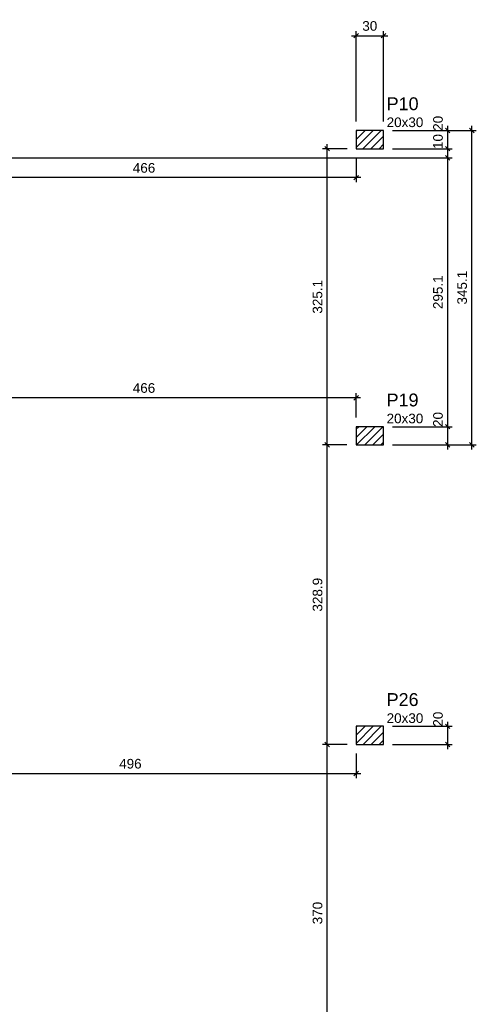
# Model space of a CAD drawing. Header units: millimetres. Extents: x 0 to 119, y 0 to 84.
# Tile 36 of 38: x 77 to 87, y 49 to 70. Entities that reach past the tile are written whole.
import ezdxf

# ---------------------------------------------------------------- set-up
doc = ezdxf.new("R2010")
doc.units = ezdxf.units.MM
doc.header["$MEASUREMENT"] = 0
doc.linetypes.add('NULL', pattern=[0])
doc.layers.get('0').update_dxf_attribs({"lineweight": 18})
for name, color, linetype, lineweight in [('FO-Cotas', 5, 'Continuous', 5), ('FO-Hachura pilar que passa', 19, 'Continuous', 5), ('FO-Pilares', 4, 'Continuous', 30), ('FO-Textos dos pilares', 7, 'Continuous', 5)]:
    doc.layers.add(name, color=color, linetype=linetype, lineweight=lineweight)
doc.styles.add('Arial', font='txt')
doc.dimstyles.new('UM_50.000000', dxfattribs={"dimtxt": 0.18, "dimasz": 0.1, "dimexe": 0.1, "dimexo": 0.2, "dimgap": 0, "dimtad": 1, "dimtih": 1, "dimtoh": 1, "dimdec": 1, "dimlfac": 50, "dimzin": 0, "dimdsep": 46, "dimtxsty": 'Standard', "dimcen": 0.09, "dimdle": 0.1, "dimadec": 1, "dimazin": 2, "dimtfac": 1, "dimtdec": 4, "dimtofl": 0, "dimtmove": 0, "dimatfit": 3, "dimfxl": 1, "dimtolj": 1, "dimarcsym": 0})

# ---------------------------------------------------------------- blocks, each defined once
blk = doc.blocks.new('_Oblique')
at = {"color": 0, "linetype": 'ByBlock', "lineweight": -2}
blk.add_line((-0.5, -0.5), (0.5, 0.5), dxfattribs=at)
blk = doc.blocks.new('*D31')
at = {"layer": 'Defpoints', "color": 0}
for p in [(84.611, 69.848), (84.011, 67.767), (84.611, 67.767)]:
    blk.add_point(p, dxfattribs=at)
at = {"layer": 'FO-Cotas', "color": 0, "lineweight": -2}
for p, q in [((83.911, 69.848), (84.711, 69.848)), ((84.011, 67.967), (84.011, 69.948)), ((84.611, 67.967), (84.611, 69.948))]:
    blk.add_line(p, q, dxfattribs=at)
at = {"layer": 'FO-Cotas', "color": 0, "lineweight": -2, "xscale": 0.1, "yscale": 0.1, "zscale": 0.1, "rotation": 180}
blk.add_blockref('_Oblique', (84.011, 69.848), dxfattribs=at)
at = {"layer": 'FO-Cotas', "color": 0, "lineweight": -2, "xscale": 0.1, "yscale": 0.1, "zscale": 0.1}
blk.add_blockref('_Oblique', (84.611, 69.848), dxfattribs=at)
at = {"layer": 'FO-Cotas', "color": 7, "insert": (84.311, 70.06), "char_height": 0.2118, "attachment_point": 5, "rotation": 0.0057, "style": 'Arial'}
blk.add_mtext('\\A1;30', dxfattribs=at)
blk = doc.blocks.new('*D89')
at = {"layer": 'Defpoints', "color": 0}
for p in [(84.611, 54.687), (86.023, 54.687), (84.611, 54.287)]:
    blk.add_point(p, dxfattribs=at)
at = {"layer": 'FO-Cotas', "color": 0, "lineweight": -2}
for p, q in [((84.811, 54.687), (86.123, 54.687)), ((86.023, 54.187), (86.023, 54.787)), ((84.811, 54.287), (86.123, 54.287))]:
    blk.add_line(p, q, dxfattribs=at)
at = {"layer": 'FO-Cotas', "color": 0, "lineweight": -2, "xscale": 0.1, "yscale": 0.1, "zscale": 0.1}
for p, rotation in [((86.023, 54.687), 90), ((86.023, 54.287), 270)]:
    blk.add_blockref('_Oblique', p, dxfattribs=dict(at, rotation=rotation))
at = {"layer": 'FO-Cotas', "color": 7, "insert": (85.811, 54.844), "char_height": 0.2118, "attachment_point": 5, "rotation": 90, "style": 'Arial'}
blk.add_mtext('\\A1;20', dxfattribs=at)
blk = doc.blocks.new('*D95')
at = {"layer": 'Defpoints', "color": 0}
for p in [(84.61, 61.264), (86.023, 61.264), (84.61, 60.864)]:
    blk.add_point(p, dxfattribs=at)
at = {"layer": 'FO-Cotas', "color": 0, "lineweight": -2}
for p, q in [((84.81, 61.264), (86.123, 61.264)), ((86.023, 60.764), (86.023, 61.364)), ((84.81, 60.864), (86.123, 60.864))]:
    blk.add_line(p, q, dxfattribs=at)
at = {"layer": 'FO-Cotas', "color": 0, "lineweight": -2, "xscale": 0.1, "yscale": 0.1, "zscale": 0.1}
for p, rotation in [((86.023, 61.264), 90), ((86.023, 60.864), 270)]:
    blk.add_blockref('_Oblique', p, dxfattribs=dict(at, rotation=rotation))
at = {"layer": 'FO-Cotas', "color": 7, "insert": (85.811, 61.422), "char_height": 0.2118, "attachment_point": 5, "rotation": 90, "style": 'Arial'}
blk.add_mtext('\\A1;20', dxfattribs=at)
blk = doc.blocks.new('*D96')
at = {"layer": 'Defpoints', "color": 0}
for p in [(74.69, 67.167), (86.023, 67.167), (84.61, 61.264)]:
    blk.add_point(p, dxfattribs=at)
at = {"layer": 'FO-Cotas', "color": 0, "lineweight": -2}
for p, q in [((86.023, 61.164), (86.023, 67.267)), ((74.89, 67.167), (86.123, 67.167)), ((84.81, 61.264), (86.123, 61.264))]:
    blk.add_line(p, q, dxfattribs=at)
at = {"layer": 'FO-Cotas', "color": 0, "lineweight": -2, "xscale": 0.1, "yscale": 0.1, "zscale": 0.1}
for p, rotation in [((86.023, 67.167), 90), ((86.023, 61.264), 270)]:
    blk.add_blockref('_Oblique', p, dxfattribs=dict(at, rotation=rotation))
at = {"layer": 'FO-Cotas', "color": 7, "insert": (85.811, 64.216), "char_height": 0.2118, "attachment_point": 5, "rotation": 90, "style": 'Arial'}
blk.add_mtext('\\A1;295.1', dxfattribs=at)
blk = doc.blocks.new('*D97')
at = {"layer": 'Defpoints', "color": 0}
for p in [(84.611, 67.367), (86.023, 67.367), (74.69, 67.167)]:
    blk.add_point(p, dxfattribs=at)
at = {"layer": 'FO-Cotas', "color": 0, "lineweight": -2}
for p, q in [((86.023, 67.067), (86.023, 67.467)), ((84.811, 67.367), (86.123, 67.367)), ((74.89, 67.167), (86.123, 67.167))]:
    blk.add_line(p, q, dxfattribs=at)
at = {"layer": 'FO-Cotas', "color": 0, "lineweight": -2, "xscale": 0.1, "yscale": 0.1, "zscale": 0.1}
for p, rotation in [((86.023, 67.367), 90), ((86.023, 67.167), 270)]:
    blk.add_blockref('_Oblique', p, dxfattribs=dict(at, rotation=rotation))
at = {"layer": 'FO-Cotas', "color": 7, "insert": (85.811, 67.524), "char_height": 0.2118, "attachment_point": 5, "rotation": 90, "style": 'Arial'}
blk.add_mtext('\\A1;10', dxfattribs=at)
blk = doc.blocks.new('*D98')
at = {"layer": 'Defpoints', "color": 0}
for p in [(84.611, 67.767), (86.023, 67.767), (84.611, 67.367)]:
    blk.add_point(p, dxfattribs=at)
at = {"layer": 'FO-Cotas', "color": 0, "lineweight": -2}
for p, q in [((84.811, 67.767), (86.123, 67.767)), ((86.023, 67.267), (86.023, 67.867)), ((84.811, 67.367), (86.123, 67.367))]:
    blk.add_line(p, q, dxfattribs=at)
at = {"layer": 'FO-Cotas', "color": 0, "lineweight": -2, "xscale": 0.1, "yscale": 0.1, "zscale": 0.1}
for p, rotation in [((86.023, 67.767), 90), ((86.023, 67.367), 270)]:
    blk.add_blockref('_Oblique', p, dxfattribs=dict(at, rotation=rotation))
at = {"layer": 'FO-Cotas', "color": 7, "insert": (85.811, 67.924), "char_height": 0.2118, "attachment_point": 5, "rotation": 90, "style": 'Arial'}
blk.add_mtext('\\A1;20', dxfattribs=at)
blk = doc.blocks.new('*D106')
at = {"layer": 'Defpoints', "color": 0}
for p in [(84.611, 67.767), (86.552, 67.767), (84.61, 60.864)]:
    blk.add_point(p, dxfattribs=at)
at = {"layer": 'FO-Cotas', "color": 0, "lineweight": -2}
for p, q in [((84.811, 67.767), (86.652, 67.767)), ((86.552, 60.764), (86.552, 67.867)), ((84.81, 60.864), (86.652, 60.864))]:
    blk.add_line(p, q, dxfattribs=at)
at = {"layer": 'FO-Cotas', "color": 0, "lineweight": -2, "xscale": 0.1, "yscale": 0.1, "zscale": 0.1}
for p, rotation in [((86.552, 67.767), 90), ((86.552, 60.864), 270)]:
    blk.add_blockref('_Oblique', p, dxfattribs=dict(at, rotation=rotation))
at = {"layer": 'FO-Cotas', "color": 7, "insert": (86.341, 64.316), "char_height": 0.2118, "attachment_point": 5, "rotation": 90, "style": 'Arial'}
blk.add_mtext('\\A1;345.1', dxfattribs=at)
blk = doc.blocks.new('*D198')
at = {"layer": 'Defpoints', "color": 0}
for p in [(74.69, 67.367), (84.011, 67.367), (74.69, 66.732)]:
    blk.add_point(p, dxfattribs=at)
at = {"layer": 'FO-Cotas', "color": 0, "lineweight": -2}
for p, q in [((74.69, 67.167), (74.69, 66.632)), ((84.011, 67.167), (84.011, 66.632)), ((84.111, 66.732), (74.59, 66.732))]:
    blk.add_line(p, q, dxfattribs=at)
at = {"layer": 'FO-Cotas', "color": 0, "lineweight": -2, "xscale": 0.1, "yscale": 0.1, "zscale": 0.1, "rotation": 180}
blk.add_blockref('_Oblique', (74.69, 66.732), dxfattribs=at)
at = {"layer": 'FO-Cotas', "color": 0, "lineweight": -2, "xscale": 0.1, "yscale": 0.1, "zscale": 0.1}
blk.add_blockref('_Oblique', (84.011, 66.732), dxfattribs=at)
at = {"layer": 'FO-Cotas', "color": 7, "insert": (79.351, 66.944), "char_height": 0.2118, "attachment_point": 5, "rotation": 0.0057, "style": 'Arial'}
blk.add_mtext('\\A1;466', dxfattribs=at)
blk = doc.blocks.new('*D199')
at = {"layer": 'Defpoints', "color": 0}
for p in [(74.69, 61.9), (74.69, 61.264), (84.01, 61.264)]:
    blk.add_point(p, dxfattribs=at)
at = {"layer": 'FO-Cotas', "color": 0, "lineweight": -2}
for p, q in [((84.11, 61.9), (74.59, 61.9)), ((74.69, 61.464), (74.69, 62)), ((84.01, 61.464), (84.01, 62))]:
    blk.add_line(p, q, dxfattribs=at)
at = {"layer": 'FO-Cotas', "color": 0, "lineweight": -2, "xscale": 0.1, "yscale": 0.1, "zscale": 0.1, "rotation": 180}
blk.add_blockref('_Oblique', (74.69, 61.9), dxfattribs=at)
at = {"layer": 'FO-Cotas', "color": 0, "lineweight": -2, "xscale": 0.1, "yscale": 0.1, "zscale": 0.1}
blk.add_blockref('_Oblique', (84.01, 61.9), dxfattribs=at)
at = {"layer": 'FO-Cotas', "color": 7, "insert": (79.35, 62.112), "char_height": 0.2118, "attachment_point": 5, "rotation": 0.0057, "style": 'Arial'}
blk.add_mtext('\\A1;466', dxfattribs=at)
blk = doc.blocks.new('*D222')
at = {"layer": 'Defpoints', "color": 0}
for p in [(74.09, 54.287), (84.011, 54.287), (84.011, 53.652)]:
    blk.add_point(p, dxfattribs=at)
at = {"layer": 'FO-Cotas', "color": 0, "lineweight": -2}
for p, q in [((74.09, 54.087), (74.09, 53.552)), ((84.011, 54.087), (84.011, 53.552)), ((73.99, 53.652), (84.111, 53.652))]:
    blk.add_line(p, q, dxfattribs=at)
at = {"layer": 'FO-Cotas', "color": 0, "lineweight": -2, "xscale": 0.1, "yscale": 0.1, "zscale": 0.1, "rotation": 180}
blk.add_blockref('_Oblique', (74.09, 53.652), dxfattribs=at)
at = {"layer": 'FO-Cotas', "color": 0, "lineweight": -2, "xscale": 0.1, "yscale": 0.1, "zscale": 0.1}
blk.add_blockref('_Oblique', (84.011, 53.652), dxfattribs=at)
at = {"layer": 'FO-Cotas', "color": 7, "insert": (79.051, 53.864), "char_height": 0.2118, "attachment_point": 5, "rotation": 0.0057, "style": 'Arial'}
blk.add_mtext('\\A1;496', dxfattribs=at)
blk = doc.blocks.new('*D244')
at = {"layer": 'Defpoints', "color": 0}
for p in [(83.375, 54.287), (84.011, 54.287), (84.011, 46.887)]:
    blk.add_point(p, dxfattribs=at)
at = {"layer": 'FO-Cotas', "color": 0, "lineweight": -2}
for p, q in [((83.811, 54.287), (83.275, 54.287)), ((83.375, 46.787), (83.375, 54.387)), ((83.811, 46.887), (83.275, 46.887))]:
    blk.add_line(p, q, dxfattribs=at)
at = {"layer": 'FO-Cotas', "color": 0, "lineweight": -2, "xscale": 0.1, "yscale": 0.1, "zscale": 0.1}
for p, rotation in [((83.375, 54.287), 90), ((83.375, 46.887), 270)]:
    blk.add_blockref('_Oblique', p, dxfattribs=dict(at, rotation=rotation))
at = {"layer": 'FO-Cotas', "color": 7, "insert": (83.164, 50.587), "char_height": 0.2118, "attachment_point": 5, "rotation": 90, "style": 'Arial'}
blk.add_mtext('\\A1;370', dxfattribs=at)
blk = doc.blocks.new('*D245')
at = {"layer": 'Defpoints', "color": 0}
for p in [(83.375, 60.864), (84.01, 60.864), (84.011, 54.287)]:
    blk.add_point(p, dxfattribs=at)
at = {"layer": 'FO-Cotas', "color": 0, "lineweight": -2}
for p, q in [((83.375, 54.187), (83.375, 60.964)), ((83.81, 60.864), (83.275, 60.864)), ((83.811, 54.287), (83.275, 54.287))]:
    blk.add_line(p, q, dxfattribs=at)
at = {"layer": 'FO-Cotas', "color": 0, "lineweight": -2, "xscale": 0.1, "yscale": 0.1, "zscale": 0.1}
for p, rotation in [((83.375, 60.864), 90), ((83.375, 54.287), 270)]:
    blk.add_blockref('_Oblique', p, dxfattribs=dict(at, rotation=rotation))
at = {"layer": 'FO-Cotas', "color": 7, "insert": (83.164, 57.576), "char_height": 0.2118, "attachment_point": 5, "rotation": 90, "style": 'Arial'}
blk.add_mtext('\\A1;328.9', dxfattribs=at)
blk = doc.blocks.new('*D246')
at = {"layer": 'Defpoints', "color": 0}
for p in [(83.375, 67.367), (84.011, 67.367), (84.01, 60.864)]:
    blk.add_point(p, dxfattribs=at)
at = {"layer": 'FO-Cotas', "color": 0, "lineweight": -2}
for p, q in [((83.375, 60.764), (83.375, 67.467)), ((83.811, 67.367), (83.275, 67.367)), ((83.81, 60.864), (83.275, 60.864))]:
    blk.add_line(p, q, dxfattribs=at)
at = {"layer": 'FO-Cotas', "color": 0, "lineweight": -2, "xscale": 0.1, "yscale": 0.1, "zscale": 0.1}
for p, rotation in [((83.375, 67.367), 90), ((83.375, 60.864), 270)]:
    blk.add_blockref('_Oblique', p, dxfattribs=dict(at, rotation=rotation))
at = {"layer": 'FO-Cotas', "color": 7, "insert": (83.164, 64.116), "char_height": 0.2118, "attachment_point": 5, "rotation": 90, "style": 'Arial'}
blk.add_mtext('\\A1;325.1', dxfattribs=at)

msp = doc.modelspace()

# ---------------------------------------------------------------- hatches: boundary and pattern name
at = {"layer": 'FO-Hachura pilar que passa', "linetype": 'Continuous'}
h = msp.add_hatch(dxfattribs=at)
h.set_pattern_fill('ANSI31', color=19, style=0)
h.paths.add_polyline_path([(84.6108, 67.3672), (84.6108, 67.5672), (84.6108, 67.7672), (84.3108, 67.7672), (84.0108, 67.7672), (84.0108, 67.5672), (84.0108, 67.3672), (84.3108, 67.3672)])
h = msp.add_hatch(dxfattribs=at)
h.set_pattern_fill('ANSI31', color=19, style=0)
h.paths.add_polyline_path([(84.0104, 61.2644), (84.0104, 61.0644), (84.0104, 60.8644), (84.3104, 60.8644), (84.6104, 60.8644), (84.6104, 61.0644), (84.6104, 61.2644), (84.3104, 61.2644)])
h = msp.add_hatch(dxfattribs=at)
h.set_pattern_fill('ANSI31', color=19, style=0)
h.paths.add_polyline_path([(84.0108, 54.6872), (84.0108, 54.4872), (84.0108, 54.2872), (84.3108, 54.2872), (84.6108, 54.2872), (84.6108, 54.4872), (84.6108, 54.6872), (84.3108, 54.6872)])

# ---------------------------------------------------------------- linework, layer by layer
at = {"layer": 'FO-Pilares'}
for points in [[(84.6108, 67.3672), (84.6108, 67.5672), (84.6108, 67.7672), (84.3108, 67.7672), (84.0108, 67.7672), (84.0108, 67.5672), (84.0108, 67.3672), (84.3108, 67.3672), (84.6108, 67.3672)], [(84.0104, 61.2644), (84.0104, 61.0644), (84.0104, 60.8644), (84.3104, 60.8644), (84.6104, 60.8644), (84.6104, 61.0644), (84.6104, 61.2644), (84.3104, 61.2644), (84.0104, 61.2644)], [(84.0108, 54.6872), (84.0108, 54.4872), (84.0108, 54.2872), (84.3108, 54.2872), (84.6108, 54.2872), (84.6108, 54.4872), (84.6108, 54.6872), (84.3108, 54.6872), (84.0108, 54.6872)]]:
    msp.add_lwpolyline(points, close=True, dxfattribs=at)

# ---------------------------------------------------------------- texts
at = {"layer": 'FO-Textos dos pilares', "linetype": 'NULL', "attachment_point": 7, "line_spacing_factor": 0.798, "style": 'Arial'}
for s, insert, char_height, width in [('P10', (84.6816, 68.2084), 0.2824, 1.387852), ('20x30', (84.6816, 67.8381), 0.2118, 1.580273), ('P19', (84.6806, 61.7054), 0.2824, 1.387852), ('20x30', (84.6806, 61.3351), 0.2118, 1.580273), ('P26', (84.6816, 55.1284), 0.2824, 1.387852), ('20x30', (84.6816, 54.7581), 0.2118, 1.580273)]:
    msp.add_mtext(s, dxfattribs=dict(at, insert=insert, char_height=char_height, width=width))

# ---------------------------------------------------------------- dimensions: what is measured, and where the dimension line sits
at = {"layer": 'FO-Cotas'}
for base, p1, p2, picture, middle in [((84.6108, 69.848), (84.0108, 67.7672), (84.6108, 67.7672), '*D31', (84.3108, 70.0598)), ((74.6902, 66.7318), (84.0108, 67.3672), (74.6902, 67.3672), '*D198', (79.3505, 66.9436)), ((74.6902, 61.8998), (84.0104, 61.2644), (74.6902, 61.2644), '*D199', (79.3503, 62.1116)), ((84.0108, 53.6518), (74.0902, 54.2872), (84.0108, 54.2872), '*D222', (79.0505, 53.8636))]:
    dim = msp.add_linear_dim(base=base, p1=p1, p2=p2, dimstyle='UM_50.000000', override={"dimtxt": 0.2118, "dimasz": 0.1, "dimexe": 0.1, "dimexo": 0.2, "dimtad": 1, "dimtih": 0, "dimtoh": 0, "dimdec": 1, "dimlfac": 50, "dimzin": 8, "dimtxsty": 'Arial', "dimblk": 'Oblique', "dimblk1": 'Oblique', "dimblk2": 'Oblique', "dimsah": 1, "dimdle": 0.1, "dimse1": 0, "dimse2": 0, "dimclrt": 7, "dimadec": 1, "dimazin": 3, "dimtmove": 2, "dimldrblk": 'Oblique'}, dxfattribs=at)
    dim.commit()
    dim.dimension.update_dxf_attribs({"geometry": picture, "text_midpoint": middle, "dimtype": 160, "text_rotation": 0.00573})
for base, p1, p2, picture, middle in [((86.0228, 67.7672), (84.6108, 67.3672), (84.6108, 67.7672), '*D98', (85.811, 67.9245)), ((86.0228, 67.3672), (74.6902, 67.1672), (84.6108, 67.3672), '*D97', (85.811, 67.5245)), ((86.5523, 67.7672), (84.6104, 60.8644), (84.6108, 67.7672), '*D106', (86.3405, 64.3158)), ((83.3754, 67.3672), (84.0104, 60.8644), (84.0108, 67.3672), '*D246', (83.1636, 64.1158)), ((86.0228, 67.1672), (84.6104, 61.2644), (74.6902, 67.1672), '*D96', (85.811, 64.2158)), ((86.0228, 61.2644), (84.6104, 60.8644), (84.6104, 61.2644), '*D95', (85.811, 61.4217)), ((83.3754, 60.8644), (84.0108, 54.2872), (84.0104, 60.8644), '*D245', (83.1636, 57.5758)), ((86.0228, 54.6872), (84.6108, 54.2872), (84.6108, 54.6872), '*D89', (85.811, 54.8445)), ((83.3754, 54.2872), (84.0108, 46.8872), (84.0108, 54.2872), '*D244', (83.1636, 50.5872))]:
    dim = msp.add_linear_dim(base=base, p1=p1, p2=p2, angle=90, dimstyle='UM_50.000000', override={"dimtxt": 0.2118, "dimasz": 0.1, "dimexe": 0.1, "dimexo": 0.2, "dimtad": 1, "dimtih": 0, "dimtoh": 0, "dimdec": 1, "dimlfac": 50, "dimzin": 8, "dimtxsty": 'Arial', "dimblk": 'Oblique', "dimblk1": 'Oblique', "dimblk2": 'Oblique', "dimsah": 1, "dimdle": 0.1, "dimse1": 0, "dimse2": 0, "dimclrt": 7, "dimadec": 1, "dimazin": 3, "dimtmove": 2, "dimldrblk": 'Oblique'}, dxfattribs=at)
    dim.commit()
    dim.dimension.update_dxf_attribs({"geometry": picture, "text_midpoint": middle, "dimtype": 160, "text_rotation": 90})

doc.saveas('drawing.dxf')
